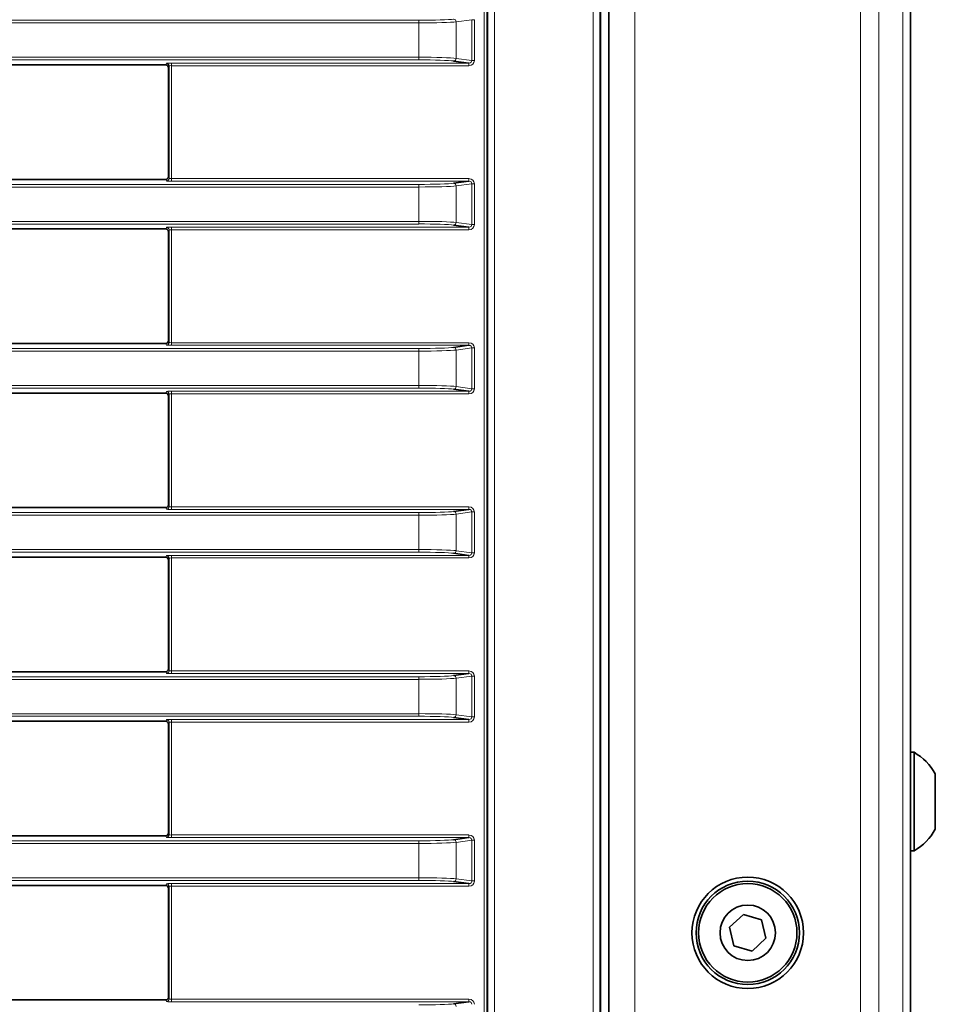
# Model space of a CAD drawing. Header units: millimetres. Extents: x 0 to 1118, y 0 to 864.
# Tile 93 of 172: x 656 to 673, y 358 to 377. Entities that reach past the tile are written whole.
import ezdxf

# ---------------------------------------------------------------- set-up
doc = ezdxf.new("R2010")
doc.units = ezdxf.units.MM

msp = doc.modelspace()

# ---------------------------------------------------------------- linework, layer by layer
at = {"color": 7, "linetype": 'Continuous', "lineweight": 18}
for p, q in [((666.544, 321.157), (666.544, 400.758)), ((666.669, 400.758), (666.669, 321.157)), ((667.341, 322.082), (667.341, 399.832)), ((671.634, 322.082), (671.634, 399.832)), ((671.988, 322.082), (671.988, 399.832)), ((672.445, 322.082), (672.445, 399.832)), ((664.467, 325.819), (664.467, 396.096)), ((664.517, 396.096), (664.517, 325.819)), ((664.54, 325.796), (664.54, 396.118)), ((664.665, 396.118), (664.665, 325.796)), ((523.211, 376.959), (663.222, 376.959)), ((663.222, 376.909), (523.211, 376.909)), ((663.222, 376.909), (663.222, 376.959)), ((663.222, 376.255), (663.222, 376.909)), ((664.235, 376.971), (663.935, 376.93)), ((663.935, 376.93), (663.935, 376.234)), ((664.235, 376.194), (664.235, 376.971)), ((664.235, 376.971), (664.282, 376.971)), ((664.282, 376.971), (664.282, 376.194)), ((523.211, 376.255), (663.222, 376.255)), ((663.222, 376.205), (523.211, 376.205)), ((658.403, 376.11), (658.416, 376.141)), ((658.516, 376.145), (664.178, 376.145)), ((658.516, 376.145), (658.516, 376.095)), ((663.222, 376.205), (663.222, 376.255)), ((663.935, 376.234), (664.235, 376.194)), ((664.178, 376.145), (664.178, 376.095)), ((664.235, 376.194), (664.282, 376.194)), ((658.466, 376.091), (658.453, 376.06)), ((658.466, 373.949), (658.466, 376.091)), ((664.178, 376.095), (658.516, 376.095)), ((658.516, 376.095), (658.516, 373.945)), ((658.416, 373.899), (658.403, 373.929)), ((658.453, 373.979), (658.466, 373.949)), ((658.516, 373.945), (664.178, 373.945)), ((658.516, 373.945), (658.516, 373.895)), ((664.178, 373.895), (658.516, 373.895)), ((664.178, 373.945), (664.178, 373.895)), ((523.211, 373.834), (663.222, 373.834)), ((663.222, 373.784), (523.211, 373.784)), ((663.222, 373.784), (663.222, 373.834)), ((663.222, 373.13), (663.222, 373.784)), ((664.235, 373.846), (663.935, 373.805)), ((663.935, 373.805), (663.935, 373.109)), ((664.235, 373.069), (664.235, 373.846)), ((664.282, 373.846), (664.235, 373.846)), ((664.282, 373.846), (664.282, 373.069)), ((523.211, 373.13), (663.222, 373.13)), ((663.222, 373.08), (663.222, 373.13)), ((663.222, 373.08), (523.211, 373.08)), ((658.403, 372.985), (658.416, 373.016)), ((658.466, 372.966), (658.453, 372.935)), ((658.466, 370.824), (658.466, 372.966)), ((658.516, 373.02), (664.178, 373.02)), ((658.516, 372.97), (658.516, 373.02)), ((664.178, 372.97), (658.516, 372.97)), ((658.516, 372.97), (658.516, 370.82)), ((663.935, 373.109), (664.235, 373.069)), ((664.178, 372.97), (664.178, 373.02)), ((664.282, 373.069), (664.235, 373.069)), ((523.211, 370.709), (663.222, 370.709)), ((658.416, 370.774), (658.403, 370.804)), ((658.453, 370.854), (658.466, 370.824)), ((658.516, 370.82), (664.178, 370.82)), ((658.516, 370.82), (658.516, 370.77)), ((664.178, 370.77), (658.516, 370.77)), ((663.222, 370.659), (663.222, 370.709)), ((664.235, 370.721), (663.935, 370.68)), ((664.178, 370.82), (664.178, 370.77)), ((664.235, 369.944), (664.235, 370.721)), ((664.282, 370.721), (664.235, 370.721)), ((664.282, 370.721), (664.282, 369.944)), ((663.222, 370.659), (523.211, 370.659)), ((663.222, 370.005), (663.222, 370.659)), ((663.935, 370.68), (663.935, 369.984)), ((523.211, 370.005), (663.222, 370.005)), ((663.222, 369.955), (523.211, 369.955)), ((663.222, 369.955), (663.222, 370.005)), ((663.935, 369.984), (664.235, 369.944)), ((664.282, 369.944), (664.235, 369.944)), ((658.403, 369.86), (658.416, 369.891)), ((658.466, 369.841), (658.453, 369.81)), ((658.466, 367.699), (658.466, 369.841)), ((658.516, 369.895), (664.178, 369.895)), ((658.516, 369.845), (658.516, 369.895)), ((664.178, 369.845), (658.516, 369.845)), ((658.516, 369.845), (658.516, 367.695)), ((664.178, 369.845), (664.178, 369.895)), ((658.453, 367.729), (658.466, 367.699)), ((658.516, 367.695), (664.178, 367.695)), ((658.516, 367.695), (658.516, 367.645)), ((664.178, 367.695), (664.178, 367.645)), ((523.211, 367.584), (663.222, 367.584)), ((663.222, 367.534), (523.211, 367.534)), ((658.416, 367.649), (658.403, 367.679)), ((664.178, 367.645), (658.516, 367.645)), ((663.222, 367.534), (663.222, 367.584)), ((663.222, 366.88), (663.222, 367.534)), ((664.235, 367.596), (663.935, 367.555)), ((663.935, 367.555), (663.935, 366.859)), ((664.235, 366.819), (664.235, 367.596)), ((664.282, 367.596), (664.235, 367.596)), ((664.282, 367.596), (664.282, 366.819)), ((523.211, 366.88), (663.222, 366.88)), ((663.222, 366.83), (523.211, 366.83)), ((658.403, 366.735), (658.416, 366.766)), ((658.516, 366.77), (664.178, 366.77)), ((658.516, 366.72), (658.516, 366.77)), ((663.222, 366.83), (663.222, 366.88)), ((663.935, 366.859), (664.235, 366.819)), ((664.178, 366.72), (664.178, 366.77)), ((664.282, 366.819), (664.235, 366.819)), ((658.466, 366.716), (658.453, 366.685)), ((658.466, 364.574), (658.466, 366.716)), ((664.178, 366.72), (658.516, 366.72)), ((658.516, 366.72), (658.516, 364.57)), ((658.416, 364.524), (658.403, 364.554)), ((658.453, 364.604), (658.466, 364.574)), ((658.516, 364.57), (664.178, 364.57)), ((658.516, 364.57), (658.516, 364.52)), ((664.178, 364.52), (658.516, 364.52)), ((664.178, 364.57), (664.178, 364.52)), ((523.211, 364.459), (663.222, 364.459)), ((663.222, 364.409), (523.211, 364.409)), ((663.222, 364.409), (663.222, 364.459)), ((663.222, 363.755), (663.222, 364.409)), ((664.235, 364.471), (663.935, 364.43)), ((663.935, 364.43), (663.935, 363.734)), ((664.235, 363.694), (664.235, 364.471)), ((664.282, 364.471), (664.235, 364.471)), ((664.282, 364.471), (664.282, 363.694)), ((523.211, 363.755), (663.222, 363.755)), ((663.222, 363.705), (663.222, 363.755)), ((663.222, 363.705), (523.211, 363.705)), ((658.403, 363.61), (658.416, 363.641)), ((658.466, 363.591), (658.453, 363.56)), ((658.466, 361.449), (658.466, 363.591)), ((658.516, 363.645), (664.178, 363.645)), ((658.516, 363.595), (658.516, 363.645)), ((664.178, 363.595), (658.516, 363.595)), ((658.516, 363.595), (658.516, 361.445)), ((663.935, 363.734), (664.235, 363.694)), ((664.178, 363.595), (664.178, 363.645)), ((664.282, 363.694), (664.235, 363.694)), ((523.211, 361.334), (663.222, 361.334)), ((658.416, 361.399), (658.403, 361.429)), ((658.453, 361.479), (658.466, 361.449)), ((658.516, 361.445), (664.178, 361.445)), ((658.516, 361.445), (658.516, 361.395)), ((664.178, 361.395), (658.516, 361.395)), ((663.222, 361.284), (663.222, 361.334)), ((664.235, 361.346), (663.935, 361.305)), ((664.178, 361.445), (664.178, 361.395)), ((664.235, 360.569), (664.235, 361.346)), ((664.282, 361.346), (664.235, 361.346)), ((664.282, 361.346), (664.282, 360.569)), ((663.222, 361.284), (523.211, 361.284)), ((663.222, 360.63), (663.222, 361.284)), ((663.935, 361.305), (663.935, 360.609)), ((523.211, 360.63), (663.222, 360.63)), ((663.222, 360.58), (523.211, 360.58)), ((663.222, 360.58), (663.222, 360.63)), ((663.935, 360.609), (664.235, 360.569)), ((664.282, 360.569), (664.235, 360.569)), ((658.403, 360.485), (658.416, 360.516)), ((658.466, 360.466), (658.453, 360.435)), ((658.466, 358.324), (658.466, 360.466)), ((658.516, 360.52), (664.178, 360.52)), ((658.516, 360.47), (658.516, 360.52)), ((664.178, 360.47), (658.516, 360.47)), ((658.516, 360.47), (658.516, 358.32)), ((664.178, 360.47), (664.178, 360.52)), ((658.453, 358.354), (658.466, 358.324)), ((658.516, 358.32), (664.178, 358.32)), ((658.516, 358.32), (658.516, 358.27)), ((664.178, 358.32), (664.178, 358.27)), ((658.416, 358.274), (658.403, 358.304)), ((664.178, 358.27), (658.516, 358.27))]:
    msp.add_line(p, q, dxfattribs=at)
at = {"color": 7, "linetype": 'Continuous', "lineweight": 35}
for p, q in [((666.686, 400.765), (666.686, 321.15)), ((666.841, 322.082), (666.841, 399.832)), ((672.591, 322.082), (672.591, 399.832)), ((664.178, 376.145), (663.887, 376.184)), ((654.406, 376.11), (658.403, 376.11)), ((658.453, 373.979), (658.453, 376.06)), ((654.406, 373.929), (658.403, 373.929)), ((663.887, 373.855), (664.178, 373.895)), ((654.406, 372.985), (658.403, 372.985)), ((664.178, 373.02), (663.887, 373.059)), ((658.453, 370.854), (658.453, 372.935)), ((654.406, 370.804), (658.403, 370.804)), ((663.887, 370.73), (664.178, 370.77)), ((654.406, 369.86), (658.403, 369.86)), ((658.453, 367.729), (658.453, 369.81)), ((664.178, 369.895), (663.887, 369.934)), ((654.406, 367.679), (658.403, 367.679)), ((663.887, 367.605), (664.178, 367.645)), ((664.178, 366.77), (663.887, 366.809)), ((654.406, 366.735), (658.403, 366.735)), ((658.453, 364.604), (658.453, 366.685)), ((654.406, 364.554), (658.403, 364.554)), ((663.887, 364.48), (664.178, 364.52)), ((654.406, 363.61), (658.403, 363.61)), ((664.178, 363.645), (663.887, 363.684)), ((658.453, 361.479), (658.453, 363.56)), ((672.656, 363.02), (672.591, 363.02)), ((672.656, 362.957), (672.656, 363.02)), ((672.656, 361.145), (672.656, 362.957)), ((673.061, 362.575), (673.061, 362.61)), ((673.061, 361.554), (673.061, 362.575)), ((654.406, 361.429), (658.403, 361.429)), ((663.887, 361.355), (664.178, 361.395)), ((672.591, 361.145), (672.656, 361.145)), ((654.406, 360.485), (658.403, 360.485)), ((658.453, 358.354), (658.453, 360.435)), ((664.178, 360.52), (663.887, 360.559)), ((669.407, 359.934), (669.144, 359.687)), ((669.752, 359.829), (669.407, 359.934)), ((669.834, 359.478), (669.752, 359.829)), ((669.144, 359.687), (669.226, 359.335)), ((669.571, 359.231), (669.834, 359.478)), ((669.226, 359.335), (669.571, 359.231)), ((654.406, 358.304), (658.403, 358.304)), ((663.887, 358.23), (664.178, 358.27))]:
    msp.add_line(p, q, dxfattribs=at)
for radius in [1.062, 0.984, 0.937, 0.528]:
    msp.add_circle((669.489, 359.582), radius, dxfattribs=at)
at = {"color": 7, "linetype": 'Continuous', "lineweight": 18}
for centre, radius, start, end in [((663.885, 376.931), 0.0496, 359.5244, 87.6561), ((658.416, 376.091), 0.05, 0.074, 89.9718), ((663.885, 376.234), 0.0496, 272.3439, 0.4756), ((658.416, 373.949), 0.05, 270.0282, 359.926), ((663.885, 373.806), 0.0496, 359.5244, 87.6561), ((658.416, 372.966), 0.05, 0.074, 89.9718), ((663.885, 373.109), 0.0496, 272.3439, 0.4756), ((658.416, 370.824), 0.05, 270.0282, 359.926), ((663.885, 370.681), 0.0496, 359.5244, 87.6561), ((663.885, 369.984), 0.0496, 272.3439, 0.4756), ((658.416, 369.841), 0.05, 0.074, 89.9718), ((658.416, 367.699), 0.05, 270.0282, 359.926), ((663.885, 367.556), 0.0496, 359.5244, 87.6561), ((658.416, 366.716), 0.05, 0.074, 89.9718), ((663.885, 366.859), 0.0496, 272.3439, 0.4756), ((658.416, 364.574), 0.05, 270.0282, 359.926), ((663.885, 364.431), 0.0496, 359.5244, 87.6561), ((658.416, 363.591), 0.05, 0.074, 89.9718), ((663.885, 363.734), 0.0496, 272.3439, 0.4756), ((658.416, 361.449), 0.05, 270.0282, 359.926), ((663.885, 361.306), 0.0496, 359.5244, 87.6561), ((663.885, 360.609), 0.0496, 272.3439, 0.4756), ((658.416, 360.466), 0.05, 0.074, 89.9718), ((658.416, 358.324), 0.05, 270.0282, 359.926), ((663.885, 358.181), 0.0496, 359.5244, 87.6561)]:
    msp.add_arc(centre, radius, start, end, dxfattribs=at)
at = {"color": 7, "linetype": 'Continuous', "lineweight": 35}
for start, end in [(29.2162, 60.1179), (299.8821, 330.7838)]:
    msp.add_arc((672.118, 362.082), 1.081, start, end, dxfattribs=at)
at = {"color": 7, "linetype": 'Continuous', "lineweight": 18}
for centre, major_axis, ratio, start_param, end_param in [((663.222, 376.99), (0.7, 0), 0.043661, 4.712389, 5.969026), ((663.222, 376.94), (0.75, 0), 0.04075, 4.712389, 5.969026), ((658.516, 376.141), (0.1, 0), 0.043661, 1.570796, 3.124139), ((663.222, 376.225), (0.75, 0), 0.04075, 0.314159, 1.570796), ((663.222, 376.175), (0.7, 0), 0.043661, 0.314159, 1.570796), ((664.177, 376.195), (0.0572, -0.0077), 0.866177, 4.852869, 6.410186), ((664.177, 376.195), (0.104, -0.014), 0.950238, 4.852869, 6.410186), ((658.516, 376.091), (0.05, 0), 0.087322, 1.570796, 3.124139), ((658.516, 373.899), (0.1, 0), 0.043661, 3.159046, 4.712389), ((658.516, 373.949), (0.05, 0), 0.087322, 3.159046, 4.712389), ((664.177, 373.844), (0.104, 0.014), 0.950238, 6.156185, 7.713502), ((664.177, 373.844), (0.0572, 0.0077), 0.866177, 6.156185, 7.713502), ((663.222, 373.865), (0.7, 0), 0.043661, 4.712389, 5.969026), ((663.222, 373.815), (0.75, 0), 0.04075, 4.712389, 5.969026), ((663.222, 373.1), (0.75, 0), 0.04075, 0.314159, 1.570796), ((658.516, 373.016), (0.1, 0), 0.043661, 1.570796, 3.124139), ((658.516, 372.966), (0.05, 0), 0.087322, 1.570796, 3.124139), ((663.222, 373.05), (0.7, 0), 0.043661, 0.314159, 1.570796), ((664.177, 373.07), (0.0572, -0.0077), 0.866177, 4.852869, 6.410186), ((664.177, 373.07), (0.104, -0.014), 0.950238, 4.852869, 6.410186), ((658.516, 370.774), (0.1, 0), 0.043661, 3.159046, 4.712389), ((658.516, 370.824), (0.05, 0), 0.087322, 3.159046, 4.712389), ((663.222, 370.74), (0.7, 0), 0.043661, 4.712389, 5.969026), ((664.177, 370.719), (0.104, 0.014), 0.950238, 6.156185, 7.713502), ((664.177, 370.719), (0.0572, 0.0077), 0.866177, 6.156185, 7.713502), ((663.222, 370.69), (0.75, 0), 0.04075, 4.712389, 5.969026), ((663.222, 369.975), (0.75, 0), 0.04075, 0.314159, 1.570796), ((663.222, 369.925), (0.7, 0), 0.043661, 0.314159, 1.570796), ((664.177, 369.945), (0.0572, -0.0077), 0.866177, 4.852869, 6.410186), ((664.177, 369.945), (0.104, -0.014), 0.950238, 4.852869, 6.410186), ((658.516, 369.891), (0.1, 0), 0.043661, 1.570796, 3.124139), ((658.516, 369.841), (0.05, 0), 0.087322, 1.570796, 3.124139), ((658.516, 367.699), (0.05, 0), 0.087322, 3.159046, 4.712389), ((664.177, 367.594), (0.104, 0.014), 0.950238, 6.156185, 7.713502), ((658.516, 367.649), (0.1, 0), 0.043661, 3.159046, 4.712389), ((663.222, 367.615), (0.7, 0), 0.043661, 4.712389, 5.969026), ((663.222, 367.565), (0.75, 0), 0.04075, 4.712389, 5.969026), ((664.177, 367.594), (0.0572, 0.0077), 0.866177, 6.156185, 7.713502), ((658.516, 366.766), (0.1, 0), 0.043661, 1.570796, 3.124139), ((663.222, 366.85), (0.75, 0), 0.04075, 0.314159, 1.570796), ((663.222, 366.8), (0.7, 0), 0.043661, 0.314159, 1.570796), ((664.177, 366.82), (0.0572, -0.0077), 0.866177, 4.852869, 6.410186), ((664.177, 366.82), (0.104, -0.014), 0.950238, 4.852869, 6.410186), ((658.516, 366.716), (0.05, 0), 0.087322, 1.570796, 3.124139), ((658.516, 364.524), (0.1, 0), 0.043661, 3.159046, 4.712389), ((658.516, 364.574), (0.05, 0), 0.087322, 3.159046, 4.712389), ((664.177, 364.469), (0.104, 0.014), 0.950238, 6.156185, 7.713502), ((664.177, 364.469), (0.0572, 0.0077), 0.866177, 6.156185, 7.713502), ((663.222, 364.49), (0.7, 0), 0.043661, 4.712389, 5.969026), ((663.222, 364.44), (0.75, 0), 0.04075, 4.712389, 5.969026), ((663.222, 363.725), (0.75, 0), 0.04075, 0.314159, 1.570796), ((658.516, 363.641), (0.1, 0), 0.043661, 1.570796, 3.124139), ((658.516, 363.591), (0.05, 0), 0.087322, 1.570796, 3.124139), ((663.222, 363.675), (0.7, 0), 0.043661, 0.314159, 1.570796), ((664.177, 363.695), (0.0572, -0.0077), 0.866177, 4.852869, 6.410186), ((664.177, 363.695), (0.104, -0.014), 0.950238, 4.852869, 6.410186), ((658.516, 361.399), (0.1, 0), 0.043661, 3.159046, 4.712389), ((658.516, 361.449), (0.05, 0), 0.087322, 3.159046, 4.712389), ((663.222, 361.365), (0.7, 0), 0.043661, 4.712389, 5.969026), ((664.177, 361.344), (0.104, 0.014), 0.950238, 6.156185, 7.713502), ((664.177, 361.344), (0.0572, 0.0077), 0.866177, 6.156185, 7.713502), ((663.222, 361.315), (0.75, 0), 0.04075, 4.712389, 5.969026), ((663.222, 360.6), (0.75, 0), 0.04075, 0.314159, 1.570796), ((663.222, 360.55), (0.7, 0), 0.043661, 0.314159, 1.570796), ((664.177, 360.57), (0.0572, -0.0077), 0.866177, 4.852869, 6.410186), ((664.177, 360.57), (0.104, -0.014), 0.950238, 4.852869, 6.410186), ((658.516, 360.516), (0.1, 0), 0.043661, 1.570796, 3.124139), ((658.516, 360.466), (0.05, 0), 0.087322, 1.570796, 3.124139), ((658.516, 358.324), (0.05, 0), 0.087322, 3.159046, 4.712389), ((664.177, 358.219), (0.104, 0.014), 0.950238, 6.156185, 7.713502), ((658.516, 358.274), (0.1, 0), 0.043661, 3.159046, 4.712389), ((663.222, 358.24), (0.7, 0), 0.043661, 4.712389, 5.969026), ((664.177, 358.219), (0.0572, 0.0077), 0.866177, 6.156185, 7.713502)]:
    msp.add_ellipse(centre, major_axis=major_axis, ratio=ratio, start_param=start_param, end_param=end_param, dxfattribs=at)
at = {"color": 7, "linetype": 'Continuous', "lineweight": 35}
for centre, major_axis, start_param, end_param in [((658.403, 376.06), (0.0186, 0.0465), 5.093092, 6.663127), ((658.403, 373.979), (0.0186, -0.0465), 5.903243, 7.473278), ((658.403, 372.935), (0.0186, 0.0465), 5.093092, 6.663127), ((658.403, 370.854), (0.0186, -0.0465), 5.903243, 7.473278), ((658.403, 369.81), (0.0186, 0.0465), 5.093092, 6.663127), ((658.403, 367.729), (0.0186, -0.0465), 5.903243, 7.473278), ((658.403, 366.685), (0.0186, 0.0465), 5.093092, 6.663127), ((658.403, 364.604), (0.0186, -0.0465), 5.903243, 7.473278), ((658.403, 363.56), (0.0186, 0.0465), 5.093092, 6.663127), ((658.403, 361.479), (0.0186, -0.0465), 5.903243, 7.473278), ((658.403, 360.435), (0.0186, 0.0465), 5.093092, 6.663127), ((658.403, 358.354), (0.0186, -0.0465), 5.903243, 7.473278)]:
    msp.add_ellipse(centre, major_axis=major_axis, ratio=0.998896, start_param=start_param, end_param=end_param, dxfattribs=at)

doc.saveas('drawing.dxf')
